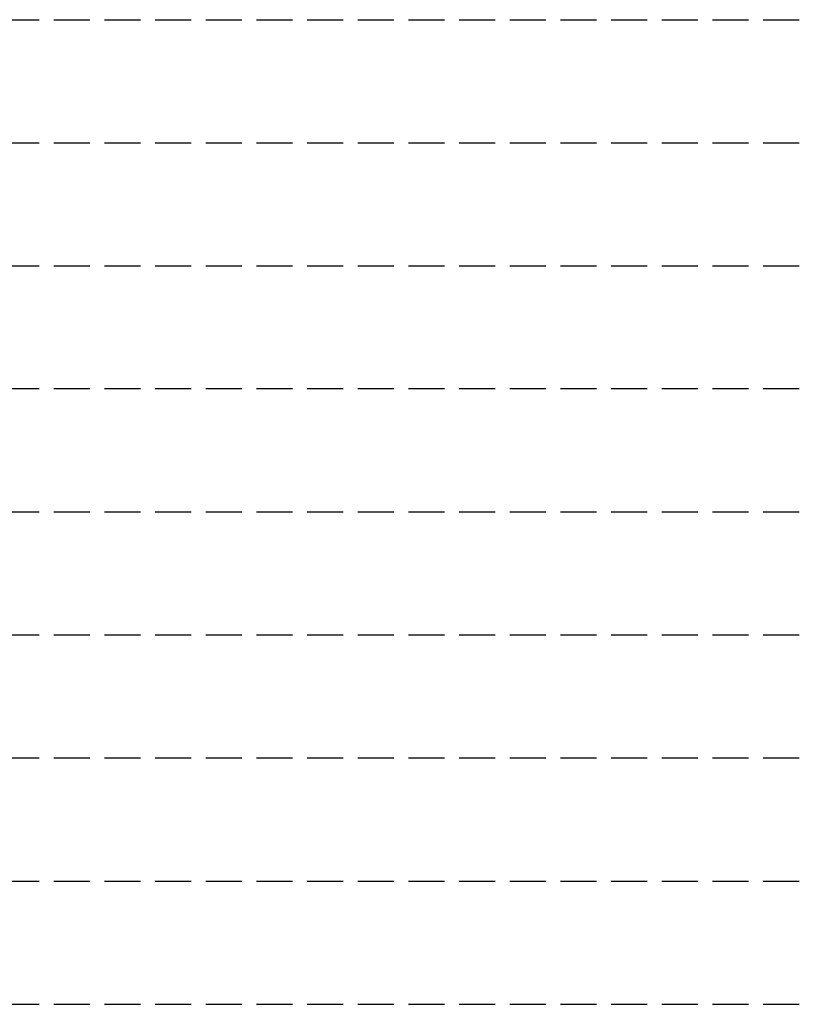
# Model space of a CAD drawing. Extents: x 1109697 to 1467097, y -139975 to 53891.
# Tile 240 of 256: x 1349552 to 1354938, y -123613 to -116813. Entities that reach past the tile are written whole.
import ezdxf

# ---------------------------------------------------------------- set-up
doc = ezdxf.new("R2010")
doc.units = 0
doc.header["$LTSCALE"] = 1000
doc.header["$MEASUREMENT"] = 0
doc.linetypes.add('DASH', pattern=[0.35, 0.25, -0.1])
doc.layers.add('0稿纸', color=2, linetype='DASH', plot=False)

msp = doc.modelspace()

# ---------------------------------------------------------------- linework, layer by layer
at = {"layer": '0稿纸'}
for p, q in [((1337537.5, -116813.1, 0), (1354937.5, -116813.1, 0)), ((1337537.5, -117663.1, 0), (1354937.5, -117663.1, 0)), ((1337537.5, -118513.1, 0), (1354937.5, -118513.1, 0)), ((1354937.5, -119363.1, 0), (1337537.5, -119363.1, 0)), ((1354937.5, -120213.1, 0), (1337537.5, -120213.1, 0)), ((1354937.5, -121063.1, 0), (1337537.5, -121063.1, 0)), ((1354937.5, -121913.1, 0), (1337537.5, -121913.1, 0)), ((1337537.5, -122763.1, 0), (1354937.5, -122763.1, 0)), ((1337537.5, -123613.1, 0), (1354937.5, -123613.1, 0))]:
    msp.add_line(p, q, dxfattribs=at)

doc.saveas('drawing.dxf')
